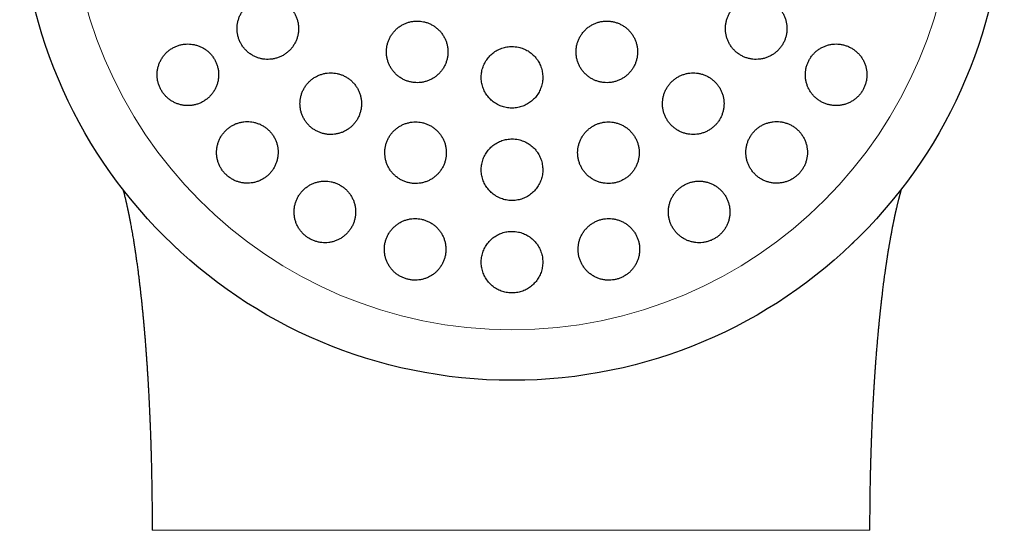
# Model space of a CAD drawing. Header units: millimetres. Extents: x 8 to 913, y 12 to 937.
# Tile 61 of 70: x 507 to 539, y 807 to 823. Entities that reach past the tile are written whole.
import ezdxf

# ---------------------------------------------------------------- set-up
doc = ezdxf.new("R2010")
doc.units = ezdxf.units.MM

msp = doc.modelspace()

# ---------------------------------------------------------------- linework, layer by layer
at = {"color": 7, "linetype": 'Continuous', "lineweight": 30}
msp.add_circle((522.604, 827.413), 16, dxfattribs=at)
at = {"color": 252, "linetype": 'Continuous', "lineweight": 0}
msp.add_arc((522.604, 827.413), 14.361, 90, 0, dxfattribs=at)
at = {"color": 7, "linetype": 'Continuous', "lineweight": 30}
for points, knots in [([(514.668, 823.831), (514.63, 823.83), (514.555, 823.827), (514.443, 823.808), (514.334, 823.776), (514.23, 823.733), (514.131, 823.677), (514.039, 823.612), (513.955, 823.535), (513.88, 823.45), (513.815, 823.357), (513.761, 823.258), (513.719, 823.152), (513.689, 823.043), (513.671, 822.931), (513.666, 822.818), (513.674, 822.706), (513.694, 822.595), (513.727, 822.487), (513.771, 822.384), (513.827, 822.287), (513.893, 822.196), (513.969, 822.113), (514.053, 822.04), (514.145, 821.977), (514.244, 821.923), (514.347, 821.882), (514.455, 821.852), (514.566, 821.834), (514.678, 821.829), (514.79, 821.837), (514.901, 821.857), (515.009, 821.889), (515.113, 821.933), (515.211, 821.989), (515.303, 822.056), (515.386, 822.132), (515.461, 822.218), (515.525, 822.311), (515.578, 822.412), (515.62, 822.517), (515.649, 822.627), (515.666, 822.738), (515.67, 822.851), (515.661, 822.964), (515.64, 823.075), (515.607, 823.182), (515.561, 823.285), (515.505, 823.382), (515.438, 823.472), (515.362, 823.554), (515.277, 823.627), (515.185, 823.69), (515.086, 823.742), (514.982, 823.783), (514.876, 823.811), (514.771, 823.828), (514.703, 823.83), (514.668, 823.831)], [0, 0, 0, 0, 0.018027, 0.036112, 0.054139, 0.072164, 0.090247, 0.108272, 0.126328, 0.144442, 0.162498, 0.180521, 0.198603, 0.216626, 0.234552, 0.252536, 0.270462, 0.28827, 0.306136, 0.323944, 0.341667, 0.359446, 0.377169, 0.394874, 0.412636, 0.430342, 0.448106, 0.465926, 0.483691, 0.501563, 0.519492, 0.537365, 0.555349, 0.57339, 0.591375, 0.609425, 0.627533, 0.645584, 0.663625, 0.681724, 0.699765, 0.717726, 0.735744, 0.753704, 0.771548, 0.78945, 0.807293, 0.825037, 0.842837, 0.860581, 0.878284, 0.896043, 0.913746, 0.931485, 0.949281, 0.96702, 0.98351, 1, 1, 1, 1]), ([(530.54, 823.831), (530.503, 823.83), (530.428, 823.828), (530.317, 823.808), (530.209, 823.777), (530.105, 823.734), (530.006, 823.679), (529.914, 823.614), (529.83, 823.538), (529.755, 823.454), (529.69, 823.363), (529.637, 823.264), (529.594, 823.161), (529.563, 823.053), (529.544, 822.943), (529.538, 822.831), (529.544, 822.72), (529.563, 822.609), (529.594, 822.502), (529.636, 822.398), (529.691, 822.3), (529.756, 822.208), (529.83, 822.124), (529.914, 822.049), (530.006, 821.983), (530.105, 821.928), (530.21, 821.885), (530.319, 821.854), (530.431, 821.835), (530.544, 821.829), (530.657, 821.836), (530.769, 821.856), (530.878, 821.888), (530.982, 821.932), (531.081, 821.987), (531.172, 822.053), (531.255, 822.129), (531.329, 822.214), (531.393, 822.306), (531.447, 822.405), (531.489, 822.509), (531.519, 822.616), (531.537, 822.727), (531.542, 822.838), (531.535, 822.95), (531.516, 823.06), (531.484, 823.168), (531.441, 823.271), (531.386, 823.369), (531.32, 823.46), (531.245, 823.544), (531.16, 823.618), (531.068, 823.683), (530.968, 823.737), (530.863, 823.78), (530.756, 823.81), (530.648, 823.828), (530.576, 823.83), (530.54, 823.831)], [0, 0, 0, 0, 0.01788, 0.035817, 0.053696, 0.071581, 0.089522, 0.107406, 0.125206, 0.143064, 0.160864, 0.178583, 0.196358, 0.214078, 0.231786, 0.24955, 0.267258, 0.28503, 0.302857, 0.320628, 0.338509, 0.356447, 0.374328, 0.392319, 0.410367, 0.428358, 0.44641, 0.46452, 0.482572, 0.50061, 0.518706, 0.536744, 0.554697, 0.572707, 0.59066, 0.608495, 0.626388, 0.644223, 0.661961, 0.679755, 0.697493, 0.715195, 0.732954, 0.750656, 0.768401, 0.786201, 0.803946, 0.82179, 0.839691, 0.857536, 0.875497, 0.893514, 0.911474, 0.929516, 0.947614, 0.965655, 0.982828, 1, 1, 1, 1]), ([(519.522, 823.075), (519.485, 823.074), (519.41, 823.071), (519.299, 823.052), (519.19, 823.021), (519.086, 822.977), (518.988, 822.923), (518.896, 822.858), (518.812, 822.782), (518.738, 822.698), (518.672, 822.606), (518.618, 822.507), (518.575, 822.403), (518.544, 822.294), (518.526, 822.183), (518.52, 822.07), (518.527, 821.957), (518.547, 821.846), (518.579, 821.738), (518.623, 821.634), (518.678, 821.535), (518.744, 821.444), (518.82, 821.36), (518.904, 821.286), (518.997, 821.222), (519.095, 821.168), (519.2, 821.126), (519.308, 821.096), (519.419, 821.078), (519.531, 821.073), (519.643, 821.08), (519.753, 821.1), (519.861, 821.132), (519.965, 821.176), (520.063, 821.231), (520.154, 821.297), (520.237, 821.373), (520.311, 821.458), (520.376, 821.55), (520.429, 821.65), (520.472, 821.754), (520.502, 821.863), (520.519, 821.975), (520.524, 822.088), (520.516, 822.2), (520.496, 822.311), (520.463, 822.42), (520.418, 822.523), (520.362, 822.621), (520.296, 822.712), (520.219, 822.795), (520.134, 822.868), (520.042, 822.932), (519.942, 822.985), (519.838, 823.026), (519.732, 823.055), (519.626, 823.072), (519.557, 823.074), (519.522, 823.075)], [0, 0, 0, 0, 0.017879, 0.035814, 0.053693, 0.07157, 0.089503, 0.10738, 0.125295, 0.143266, 0.161181, 0.179132, 0.197141, 0.215092, 0.233049, 0.251063, 0.269019, 0.286947, 0.304931, 0.322859, 0.340735, 0.35867, 0.376546, 0.394374, 0.412258, 0.430086, 0.447886, 0.465744, 0.483545, 0.501353, 0.519218, 0.537026, 0.554873, 0.572776, 0.590623, 0.608522, 0.626478, 0.644377, 0.66232, 0.68032, 0.698263, 0.716222, 0.734238, 0.752197, 0.770136, 0.788133, 0.806073, 0.823966, 0.841917, 0.85981, 0.877652, 0.89555, 0.913391, 0.931197, 0.94906, 0.966866, 0.983433, 1, 1, 1, 1]), ([(525.686, 823.075), (525.649, 823.074), (525.574, 823.071), (525.463, 823.052), (525.355, 823.021), (525.251, 822.978), (525.153, 822.924), (525.061, 822.859), (524.978, 822.784), (524.903, 822.7), (524.838, 822.609), (524.783, 822.51), (524.74, 822.407), (524.709, 822.299), (524.69, 822.188), (524.684, 822.076), (524.69, 821.963), (524.709, 821.852), (524.74, 821.744), (524.783, 821.64), (524.838, 821.541), (524.903, 821.449), (524.979, 821.365), (525.063, 821.29), (525.156, 821.225), (525.255, 821.171), (525.359, 821.128), (525.468, 821.097), (525.579, 821.079), (525.692, 821.073), (525.804, 821.08), (525.915, 821.1), (526.023, 821.132), (526.127, 821.175), (526.225, 821.23), (526.316, 821.296), (526.399, 821.372), (526.474, 821.456), (526.538, 821.548), (526.592, 821.646), (526.634, 821.75), (526.664, 821.859), (526.682, 821.969), (526.688, 822.082), (526.681, 822.194), (526.661, 822.305), (526.629, 822.413), (526.585, 822.517), (526.53, 822.615), (526.464, 822.707), (526.388, 822.79), (526.303, 822.865), (526.21, 822.929), (526.111, 822.983), (526.006, 823.025), (525.899, 823.054), (525.792, 823.072), (525.721, 823.074), (525.686, 823.075)], [0, 0, 0, 0, 0.017812, 0.035682, 0.053494, 0.071307, 0.089177, 0.106991, 0.12479, 0.142646, 0.160446, 0.17826, 0.19613, 0.213944, 0.231801, 0.249714, 0.26757, 0.285479, 0.303445, 0.321354, 0.339303, 0.357308, 0.375257, 0.393215, 0.41123, 0.429187, 0.44712, 0.465109, 0.483041, 0.500925, 0.518865, 0.536748, 0.554581, 0.57247, 0.590302, 0.608105, 0.625963, 0.643766, 0.661571, 0.679433, 0.697239, 0.71508, 0.732978, 0.750819, 0.768712, 0.786662, 0.804555, 0.822494, 0.84049, 0.858429, 0.876388, 0.894404, 0.912363, 0.930306, 0.948307, 0.96625, 0.983125, 1, 1, 1, 1]), ([(512.07, 822.331), (512.032, 822.33), (511.956, 822.327), (511.844, 822.307), (511.735, 822.276), (511.63, 822.232), (511.531, 822.176), (511.439, 822.11), (511.355, 822.033), (511.28, 821.947), (511.215, 821.853), (511.161, 821.753), (511.119, 821.647), (511.089, 821.537), (511.072, 821.424), (511.068, 821.311), (511.077, 821.198), (511.098, 821.088), (511.131, 820.98), (511.176, 820.877), (511.233, 820.781), (511.299, 820.691), (511.375, 820.609), (511.459, 820.537), (511.551, 820.474), (511.649, 820.422), (511.753, 820.381), (511.86, 820.352), (511.97, 820.334), (512.082, 820.329), (512.194, 820.337), (512.305, 820.357), (512.413, 820.39), (512.517, 820.434), (512.615, 820.49), (512.707, 820.558), (512.79, 820.635), (512.865, 820.721), (512.929, 820.815), (512.982, 820.917), (513.024, 821.023), (513.052, 821.133), (513.068, 821.245), (513.072, 821.359), (513.062, 821.471), (513.04, 821.582), (513.006, 821.689), (512.96, 821.791), (512.903, 821.888), (512.836, 821.977), (512.76, 822.058), (512.675, 822.13), (512.583, 822.192), (512.484, 822.244), (512.38, 822.284), (512.276, 822.312), (512.172, 822.328), (512.104, 822.33), (512.07, 822.331)], [0, 0, 0, 0, 0.018141, 0.036341, 0.054483, 0.072622, 0.090818, 0.108956, 0.12715, 0.145403, 0.163596, 0.181731, 0.199924, 0.218057, 0.236017, 0.254036, 0.271995, 0.289746, 0.307554, 0.325305, 0.342906, 0.360563, 0.378164, 0.395737, 0.413366, 0.43094, 0.448619, 0.466353, 0.484032, 0.501902, 0.519828, 0.537699, 0.555766, 0.573891, 0.591959, 0.610143, 0.628385, 0.646569, 0.664736, 0.682961, 0.701127, 0.719148, 0.737228, 0.755248, 0.773061, 0.790932, 0.808745, 0.826382, 0.844076, 0.861713, 0.879282, 0.896906, 0.914475, 0.932109, 0.949799, 0.967434, 0.983717, 1, 1, 1, 1]), ([(522.604, 822.249), (522.577, 822.249), (522.521, 822.247), (522.438, 822.237), (522.355, 822.219), (522.274, 822.195), (522.196, 822.164), (522.121, 822.126), (522.049, 822.083), (521.981, 822.033), (521.917, 821.978), (521.859, 821.918), (521.805, 821.852), (521.757, 821.783), (521.715, 821.71), (521.68, 821.634), (521.65, 821.554), (521.628, 821.473), (521.613, 821.39), (521.605, 821.306), (521.603, 821.221), (521.609, 821.137), (521.622, 821.053), (521.642, 820.972), (521.669, 820.891), (521.703, 820.813), (521.743, 820.738), (521.789, 820.668), (521.842, 820.601), (521.899, 820.539), (521.962, 820.482), (522.028, 820.43), (522.1, 820.384), (522.175, 820.345), (522.253, 820.312), (522.332, 820.286), (522.415, 820.266), (522.498, 820.254), (522.582, 820.248), (522.666, 820.25), (522.75, 820.259), (522.833, 820.275), (522.914, 820.297), (522.993, 820.327), (523.069, 820.363), (523.142, 820.405), (523.211, 820.453), (523.275, 820.507), (523.336, 820.566), (523.39, 820.63), (523.44, 820.698), (523.483, 820.77), (523.52, 820.846), (523.551, 820.925), (523.575, 821.005), (523.592, 821.088), (523.602, 821.172), (523.605, 821.257), (523.601, 821.341), (523.59, 821.424), (523.572, 821.507), (523.546, 821.588), (523.514, 821.667), (523.476, 821.742), (523.431, 821.814), (523.38, 821.882), (523.324, 821.945), (523.263, 822.003), (523.196, 822.057), (523.126, 822.104), (523.052, 822.145), (522.976, 822.179), (522.896, 822.207), (522.807, 822.23), (522.709, 822.246), (522.639, 822.248), (522.604, 822.249)], [0, 0, 0, 0, 0.013136, 0.026364, 0.039879, 0.053494, 0.06663, 0.080001, 0.093371, 0.106985, 0.120139, 0.133527, 0.146916, 0.160547, 0.173738, 0.187165, 0.200592, 0.214262, 0.227488, 0.240951, 0.254414, 0.268121, 0.281365, 0.2947, 0.308326, 0.322053, 0.335288, 0.348761, 0.362234, 0.375953, 0.389158, 0.4026, 0.416042, 0.429731, 0.442897, 0.456299, 0.469702, 0.483349, 0.496485, 0.509856, 0.523227, 0.536842, 0.54997, 0.563332, 0.576694, 0.590298, 0.603443, 0.616822, 0.630201, 0.643822, 0.657001, 0.670416, 0.68383, 0.697487, 0.710704, 0.724157, 0.73761, 0.751307, 0.764548, 0.777881, 0.791504, 0.805227, 0.818468, 0.831946, 0.845424, 0.859148, 0.872364, 0.885817, 0.899271, 0.912971, 0.926148, 0.939563, 0.952978, 0.966638, 0.983226, 1, 1, 1, 1]), ([(533.138, 822.331), (533.101, 822.33), (533.026, 822.328), (532.915, 822.308), (532.807, 822.277), (532.703, 822.234), (532.604, 822.179), (532.512, 822.114), (532.428, 822.038), (532.353, 821.954), (532.289, 821.863), (532.235, 821.765), (532.192, 821.662), (532.161, 821.555), (532.143, 821.445), (532.136, 821.334), (532.142, 821.223), (532.16, 821.113), (532.191, 821.006), (532.232, 820.902), (532.286, 820.804), (532.35, 820.712), (532.425, 820.628), (532.508, 820.552), (532.6, 820.486), (532.699, 820.43), (532.804, 820.387), (532.913, 820.355), (533.026, 820.335), (533.14, 820.329), (533.254, 820.336), (533.366, 820.355), (533.475, 820.388), (533.58, 820.432), (533.679, 820.487), (533.77, 820.554), (533.853, 820.63), (533.928, 820.714), (533.992, 820.806), (534.045, 820.904), (534.087, 821.008), (534.117, 821.115), (534.134, 821.225), (534.14, 821.336), (534.134, 821.447), (534.115, 821.556), (534.084, 821.663), (534.041, 821.767), (533.987, 821.864), (533.922, 821.956), (533.847, 822.04), (533.762, 822.115), (533.67, 822.181), (533.571, 822.235), (533.465, 822.278), (533.357, 822.309), (533.248, 822.328), (533.175, 822.33), (533.138, 822.331)], [0, 0, 0, 0, 0.0178819, 0.0358199, 0.0537008, 0.0715902, 0.0895371, 0.1074255, 0.1251655, 0.1429628, 0.1607024, 0.1782993, 0.1959526, 0.2135498, 0.2311271, 0.2487602, 0.2663384, 0.2840258, 0.301769, 0.3194574, 0.3373378, 0.3552743, 0.3731554, 0.3912303, 0.4093623, 0.4274374, 0.4456239, 0.4638684, 0.4820544, 0.5002173, 0.5184387, 0.5366006, 0.5546128, 0.5726834, 0.5906946, 0.6084973, 0.6263577, 0.6441598, 0.6617891, 0.679475, 0.6971043, 0.7146714, 0.7322944, 0.7498621, 0.7675025, 0.7851985, 0.8028399, 0.8206565, 0.838529, 0.8563465, 0.8743676, 0.8924455, 0.910467, 0.9286328, 0.9468563, 0.9650218, 0.982511, 1, 1, 1, 1]), ([(516.714, 821.393), (516.676, 821.392), (516.601, 821.39), (516.49, 821.37), (516.381, 821.339), (516.277, 821.295), (516.179, 821.24), (516.087, 821.175), (516.003, 821.099), (515.928, 821.015), (515.863, 820.922), (515.808, 820.823), (515.766, 820.718), (515.735, 820.609), (515.717, 820.497), (515.712, 820.383), (515.719, 820.27), (515.74, 820.159), (515.772, 820.05), (515.817, 819.947), (515.873, 819.849), (515.939, 819.758), (516.015, 819.675), (516.1, 819.602), (516.192, 819.538), (516.291, 819.485), (516.394, 819.444), (516.502, 819.414), (516.613, 819.396), (516.724, 819.391), (516.836, 819.399), (516.946, 819.419), (517.054, 819.451), (517.157, 819.495), (517.255, 819.55), (517.346, 819.616), (517.43, 819.692), (517.504, 819.777), (517.569, 819.87), (517.622, 819.97), (517.664, 820.076), (517.694, 820.185), (517.711, 820.297), (517.716, 820.411), (517.707, 820.524), (517.686, 820.635), (517.653, 820.743), (517.607, 820.846), (517.551, 820.944), (517.484, 821.034), (517.407, 821.116), (517.322, 821.189), (517.229, 821.253), (517.13, 821.305), (517.026, 821.345), (516.921, 821.373), (516.816, 821.39), (516.748, 821.392), (516.714, 821.393)], [0, 0, 0, 0, 0.0179365, 0.0359306, 0.0538677, 0.0718004, 0.0897899, 0.107723, 0.125731, 0.1437962, 0.1618042, 0.1798603, 0.1979739, 0.2160296, 0.2340556, 0.2521395, 0.2701649, 0.2880956, 0.306084, 0.3240141, 0.3418269, 0.3596969, 0.3775094, 0.3952341, 0.4130156, 0.4307404, 0.4484451, 0.4662061, 0.4839112, 0.5016718, 0.5194886, 0.5372497, 0.5551176, 0.573042, 0.5909104, 0.6088909, 0.6269285, 0.6449092, 0.6629585, 0.6810653, 0.6991144, 0.7171577, 0.7352589, 0.7533016, 0.7712662, 0.7892886, 0.8072526, 0.825101, 0.8430068, 0.8608548, 0.8786013, 0.8964047, 0.9141511, 0.9318543, 0.9496139, 0.9673174, 0.9836586, 1, 1, 1, 1]), ([(528.494, 821.393), (528.457, 821.392), (528.383, 821.39), (528.272, 821.37), (528.164, 821.339), (528.06, 821.296), (527.962, 821.242), (527.87, 821.177), (527.787, 821.103), (527.712, 821.019), (527.647, 820.928), (527.593, 820.83), (527.55, 820.727), (527.518, 820.62), (527.499, 820.51), (527.492, 820.398), (527.498, 820.286), (527.516, 820.175), (527.547, 820.067), (527.589, 819.963), (527.644, 819.864), (527.709, 819.772), (527.784, 819.687), (527.868, 819.611), (527.96, 819.546), (528.059, 819.49), (528.164, 819.447), (528.273, 819.416), (528.385, 819.397), (528.498, 819.391), (528.611, 819.398), (528.723, 819.417), (528.831, 819.449), (528.935, 819.493), (529.033, 819.548), (529.124, 819.614), (529.207, 819.689), (529.281, 819.773), (529.346, 819.864), (529.399, 819.963), (529.442, 820.066), (529.472, 820.174), (529.49, 820.284), (529.497, 820.396), (529.49, 820.508), (529.471, 820.618), (529.44, 820.726), (529.396, 820.83), (529.341, 820.929), (529.276, 821.021), (529.2, 821.105), (529.115, 821.18), (529.023, 821.245), (528.923, 821.299), (528.818, 821.342), (528.71, 821.372), (528.602, 821.39), (528.53, 821.392), (528.494, 821.393)], [0, 0, 0, 0, 0.01777, 0.035597, 0.053366, 0.071139, 0.088969, 0.106742, 0.12446, 0.142234, 0.159952, 0.177661, 0.195426, 0.213135, 0.230909, 0.248739, 0.266513, 0.284397, 0.302338, 0.320223, 0.338216, 0.356266, 0.37426, 0.392313, 0.410423, 0.428476, 0.446513, 0.464607, 0.482643, 0.500593, 0.518601, 0.53655, 0.554383, 0.572272, 0.590104, 0.607839, 0.625632, 0.643368, 0.66107, 0.678829, 0.696532, 0.714278, 0.732081, 0.749828, 0.767676, 0.78558, 0.803428, 0.821391, 0.839411, 0.857375, 0.875417, 0.893517, 0.911559, 0.929609, 0.947717, 0.965766, 0.982883, 1, 1, 1, 1]), ([(514.003, 819.812), (513.965, 819.811), (513.89, 819.808), (513.778, 819.788), (513.669, 819.757), (513.565, 819.713), (513.466, 819.658), (513.374, 819.592), (513.29, 819.516), (513.215, 819.431), (513.15, 819.338), (513.096, 819.238), (513.053, 819.132), (513.023, 819.022), (513.006, 818.909), (513.001, 818.795), (513.009, 818.682), (513.031, 818.57), (513.064, 818.462), (513.109, 818.359), (513.166, 818.261), (513.233, 818.171), (513.309, 818.089), (513.394, 818.016), (513.486, 817.954), (513.584, 817.902), (513.688, 817.861), (513.795, 817.832), (513.905, 817.815), (514.016, 817.81), (514.127, 817.818), (514.237, 817.838), (514.345, 817.87), (514.448, 817.914), (514.546, 817.97), (514.637, 818.036), (514.721, 818.113), (514.796, 818.199), (514.86, 818.293), (514.913, 818.393), (514.955, 818.499), (514.984, 818.61), (515.001, 818.723), (515.005, 818.836), (514.996, 818.95), (514.974, 819.061), (514.939, 819.169), (514.893, 819.272), (514.836, 819.369), (514.769, 819.459), (514.692, 819.54), (514.606, 819.612), (514.514, 819.674), (514.415, 819.725), (514.311, 819.765), (514.207, 819.793), (514.104, 819.809), (514.037, 819.811), (514.003, 819.812)], [0, 0, 0, 0, 0.018029, 0.036116, 0.054146, 0.072168, 0.090248, 0.108271, 0.126414, 0.144615, 0.162757, 0.180951, 0.199202, 0.217395, 0.235498, 0.25366, 0.271763, 0.289677, 0.307648, 0.325561, 0.343271, 0.361038, 0.378747, 0.39633, 0.413969, 0.431552, 0.449138, 0.46678, 0.484367, 0.502082, 0.519854, 0.53757, 0.555487, 0.57346, 0.591377, 0.609479, 0.627639, 0.645742, 0.663935, 0.682186, 0.700378, 0.718523, 0.736725, 0.754868, 0.772846, 0.790882, 0.808858, 0.826626, 0.844452, 0.86222, 0.879831, 0.897499, 0.91511, 0.932681, 0.950309, 0.967881, 0.983941, 1, 1, 1, 1]), ([(519.47, 819.802), (519.432, 819.801), (519.358, 819.798), (519.247, 819.779), (519.139, 819.748), (519.035, 819.705), (518.937, 819.65), (518.845, 819.586), (518.761, 819.511), (518.687, 819.427), (518.621, 819.335), (518.567, 819.236), (518.524, 819.132), (518.492, 819.023), (518.474, 818.911), (518.468, 818.798), (518.475, 818.685), (518.494, 818.573), (518.527, 818.464), (518.571, 818.36), (518.626, 818.261), (518.693, 818.17), (518.769, 818.086), (518.854, 818.012), (518.946, 817.948), (519.045, 817.894), (519.149, 817.853), (519.257, 817.823), (519.368, 817.805), (519.48, 817.8), (519.591, 817.807), (519.701, 817.827), (519.809, 817.859), (519.912, 817.903), (520.009, 817.957), (520.1, 818.023), (520.183, 818.099), (520.258, 818.183), (520.322, 818.275), (520.376, 818.374), (520.419, 818.479), (520.449, 818.588), (520.467, 818.7), (520.472, 818.813), (520.464, 818.927), (520.444, 819.038), (520.411, 819.147), (520.366, 819.251), (520.309, 819.349), (520.243, 819.44), (520.166, 819.523), (520.08, 819.597), (519.987, 819.66), (519.888, 819.713), (519.784, 819.754), (519.678, 819.782), (519.573, 819.799), (519.504, 819.801), (519.47, 819.802)], [0, 0, 0, 0, 0.01782, 0.035697, 0.053517, 0.071333, 0.089205, 0.107022, 0.124921, 0.142876, 0.160776, 0.17878, 0.196842, 0.214846, 0.232901, 0.251015, 0.26907, 0.287099, 0.305186, 0.323214, 0.34115, 0.359143, 0.377079, 0.394896, 0.412771, 0.430589, 0.448316, 0.4661, 0.483828, 0.501532, 0.519292, 0.536996, 0.554753, 0.572566, 0.590323, 0.608186, 0.626105, 0.643968, 0.661944, 0.679977, 0.697953, 0.716001, 0.734106, 0.752154, 0.770199, 0.788302, 0.806347, 0.824316, 0.842343, 0.860312, 0.878166, 0.896077, 0.91393, 0.93168, 0.949487, 0.967237, 0.983618, 1, 1, 1, 1]), ([(525.738, 819.802), (525.701, 819.801), (525.627, 819.798), (525.516, 819.779), (525.409, 819.748), (525.305, 819.706), (525.207, 819.652), (525.116, 819.587), (525.032, 819.513), (524.957, 819.43), (524.892, 819.339), (524.838, 819.241), (524.794, 819.138), (524.763, 819.03), (524.743, 818.92), (524.736, 818.808), (524.742, 818.695), (524.76, 818.584), (524.791, 818.475), (524.834, 818.37), (524.888, 818.271), (524.954, 818.179), (525.029, 818.094), (525.114, 818.018), (525.207, 817.953), (525.306, 817.898), (525.411, 817.855), (525.519, 817.824), (525.631, 817.806), (525.744, 817.8), (525.856, 817.807), (525.967, 817.826), (526.075, 817.858), (526.178, 817.902), (526.276, 817.956), (526.367, 818.021), (526.45, 818.096), (526.524, 818.18), (526.588, 818.271), (526.642, 818.369), (526.685, 818.473), (526.716, 818.581), (526.734, 818.691), (526.74, 818.804), (526.734, 818.916), (526.715, 819.027), (526.683, 819.136), (526.639, 819.24), (526.584, 819.339), (526.518, 819.431), (526.442, 819.515), (526.357, 819.59), (526.264, 819.655), (526.164, 819.709), (526.059, 819.751), (525.952, 819.781), (525.845, 819.799), (525.774, 819.801), (525.738, 819.802)], [0, 0, 0, 0, 0.017712, 0.035479, 0.053191, 0.070903, 0.088671, 0.106383, 0.124093, 0.141859, 0.15957, 0.177347, 0.19518, 0.212958, 0.230846, 0.248791, 0.26668, 0.284676, 0.30273, 0.320727, 0.33878, 0.356892, 0.374946, 0.39298, 0.411073, 0.429106, 0.447052, 0.465056, 0.483002, 0.50083, 0.518715, 0.536543, 0.554276, 0.572066, 0.589799, 0.607502, 0.625261, 0.642964, 0.660714, 0.678519, 0.696269, 0.714121, 0.732029, 0.749881, 0.767848, 0.785872, 0.803839, 0.821883, 0.839985, 0.858029, 0.876077, 0.894184, 0.912232, 0.930211, 0.948247, 0.966225, 0.983112, 1, 1, 1, 1]), ([(531.205, 819.812), (531.168, 819.811), (531.094, 819.808), (530.983, 819.789), (530.876, 819.758), (530.772, 819.716), (530.674, 819.661), (530.582, 819.597), (530.498, 819.522), (530.424, 819.439), (530.359, 819.349), (530.305, 819.251), (530.262, 819.149), (530.23, 819.042), (530.21, 818.933), (530.203, 818.822), (530.208, 818.71), (530.226, 818.6), (530.256, 818.492), (530.297, 818.388), (530.351, 818.289), (530.415, 818.196), (530.49, 818.11), (530.574, 818.034), (530.666, 817.967), (530.765, 817.912), (530.87, 817.868), (530.98, 817.836), (531.092, 817.816), (531.206, 817.81), (531.32, 817.817), (531.432, 817.836), (531.54, 817.868), (531.645, 817.912), (531.743, 817.966), (531.834, 818.032), (531.917, 818.107), (531.991, 818.191), (532.055, 818.282), (532.109, 818.379), (532.151, 818.482), (532.182, 818.589), (532.201, 818.699), (532.207, 818.81), (532.201, 818.921), (532.183, 819.031), (532.152, 819.139), (532.11, 819.243), (532.056, 819.342), (531.991, 819.434), (531.915, 819.519), (531.831, 819.595), (531.738, 819.661), (531.638, 819.716), (531.533, 819.759), (531.424, 819.79), (531.315, 819.809), (531.242, 819.811), (531.205, 819.812)], [0, 0, 0, 0, 0.01773, 0.035516, 0.053246, 0.070982, 0.088776, 0.106511, 0.124132, 0.141809, 0.15943, 0.177, 0.194625, 0.212195, 0.229847, 0.247554, 0.265207, 0.283039, 0.300926, 0.318759, 0.336792, 0.354883, 0.372917, 0.391089, 0.409318, 0.427489, 0.44567, 0.46391, 0.48209, 0.500146, 0.518261, 0.536316, 0.554168, 0.572078, 0.58993, 0.607592, 0.625311, 0.642973, 0.660542, 0.678168, 0.695738, 0.71335, 0.731017, 0.74863, 0.766399, 0.784225, 0.801995, 0.81997, 0.838002, 0.855978, 0.874119, 0.892318, 0.910459, 0.928653, 0.946905, 0.965097, 0.982549, 1, 1, 1, 1]), ([(522.604, 819.249), (522.577, 819.249), (522.521, 819.247), (522.439, 819.237), (522.356, 819.219), (522.275, 819.195), (522.197, 819.164), (522.123, 819.127), (522.05, 819.084), (521.982, 819.034), (521.919, 818.979), (521.861, 818.92), (521.807, 818.855), (521.759, 818.786), (521.717, 818.713), (521.681, 818.637), (521.652, 818.558), (521.629, 818.476), (521.613, 818.393), (521.605, 818.309), (521.603, 818.224), (521.609, 818.14), (521.622, 818.056), (521.642, 817.974), (521.669, 817.893), (521.702, 817.814), (521.743, 817.739), (521.789, 817.669), (521.841, 817.601), (521.899, 817.539), (521.962, 817.482), (522.028, 817.43), (522.1, 817.384), (522.175, 817.345), (522.253, 817.312), (522.333, 817.286), (522.415, 817.266), (522.499, 817.254), (522.583, 817.248), (522.666, 817.25), (522.75, 817.259), (522.833, 817.275), (522.914, 817.297), (522.992, 817.326), (523.068, 817.362), (523.14, 817.404), (523.209, 817.452), (523.274, 817.505), (523.334, 817.564), (523.389, 817.627), (523.438, 817.696), (523.481, 817.767), (523.519, 817.843), (523.55, 817.921), (523.574, 818.002), (523.592, 818.084), (523.602, 818.169), (523.605, 818.254), (523.601, 818.338), (523.59, 818.422), (523.572, 818.505), (523.547, 818.587), (523.515, 818.665), (523.476, 818.741), (523.431, 818.813), (523.381, 818.882), (523.324, 818.945), (523.263, 819.003), (523.196, 819.057), (523.126, 819.104), (523.052, 819.145), (522.975, 819.179), (522.895, 819.207), (522.806, 819.23), (522.709, 819.246), (522.639, 819.248), (522.604, 819.249)], [0, 0, 0, 0, 0.013076, 0.026243, 0.039698, 0.053251, 0.066327, 0.079636, 0.092945, 0.106495, 0.119611, 0.132959, 0.146308, 0.159895, 0.173094, 0.186527, 0.199959, 0.213633, 0.22691, 0.240422, 0.253935, 0.267692, 0.281007, 0.294414, 0.308113, 0.321914, 0.33521, 0.348746, 0.362282, 0.376068, 0.389296, 0.402764, 0.416232, 0.429949, 0.443091, 0.456471, 0.46985, 0.483476, 0.496551, 0.509861, 0.523171, 0.536724, 0.549782, 0.563071, 0.576361, 0.589891, 0.602986, 0.616313, 0.62964, 0.643206, 0.656379, 0.669784, 0.683189, 0.696835, 0.71009, 0.723581, 0.737072, 0.750806, 0.764115, 0.777516, 0.791209, 0.805002, 0.81831, 0.831857, 0.845405, 0.859201, 0.872454, 0.885947, 0.89944, 0.913181, 0.92635, 0.939757, 0.953163, 0.966817, 0.983316, 1, 1, 1, 1]), ([(509.96, 817.61), (509.96, 817.609), (509.961, 817.605), (509.963, 817.597), (509.967, 817.585), (509.97, 817.571), (509.974, 817.556), (509.978, 817.541), (509.982, 817.527), (509.987, 817.507), (509.995, 817.475), (510.005, 817.434), (510.016, 817.39), (510.027, 817.346), (510.038, 817.3), (510.05, 817.251), (510.059, 817.21), (510.067, 817.176), (510.074, 817.147), (510.081, 817.116), (510.087, 817.085), (510.093, 817.058), (510.1, 817.028), (510.106, 816.999), (510.112, 816.973), (510.116, 816.955), (510.119, 816.938), (510.123, 816.921), (510.128, 816.898), (510.133, 816.872), (510.139, 816.843), (510.144, 816.819), (510.148, 816.799), (510.152, 816.779), (510.157, 816.758), (510.161, 816.734), (510.166, 816.711), (510.17, 816.689), (510.174, 816.671), (510.177, 816.654), (510.181, 816.635), (510.185, 816.614), (510.189, 816.595), (510.192, 816.576), (510.196, 816.555), (510.2, 816.535), (510.204, 816.516), (510.212, 816.474), (510.224, 816.407), (510.241, 816.314), (510.258, 816.219), (510.274, 816.123), (510.29, 816.028), (510.302, 815.954), (510.311, 815.902), (510.315, 815.877), (510.319, 815.853), (510.323, 815.828), (510.327, 815.801), (510.332, 815.772), (510.336, 815.74), (510.342, 815.705), (510.348, 815.669), (510.353, 815.636), (510.357, 815.605), (510.362, 815.574), (510.368, 815.536), (510.373, 815.499), (510.378, 815.467), (510.381, 815.444), (510.384, 815.424), (510.387, 815.403), (510.392, 815.367), (510.4, 815.309), (510.411, 815.233), (510.423, 815.149), (510.434, 815.068), (510.444, 814.989), (510.455, 814.908), (510.465, 814.827), (510.475, 814.749), (510.483, 814.68), (510.491, 814.615), (510.499, 814.547), (510.506, 814.488), (510.512, 814.44), (510.517, 814.4), (510.521, 814.359), (510.526, 814.314), (510.532, 814.262), (510.539, 814.204), (510.546, 814.141), (510.552, 814.082), (510.558, 814.03), (510.565, 813.965), (510.572, 813.9), (510.578, 813.838), (510.584, 813.78), (510.59, 813.723), (510.595, 813.664), (510.602, 813.601), (510.608, 813.535), (510.614, 813.469), (510.62, 813.406), (510.625, 813.354), (510.629, 813.314), (510.632, 813.283), (510.634, 813.253), (510.637, 813.22), (510.64, 813.187), (510.643, 813.153), (510.646, 813.118), (510.65, 813.078), (510.654, 813.035), (510.657, 812.993), (510.661, 812.951), (510.664, 812.912), (510.667, 812.873), (510.671, 812.833), (510.675, 812.787), (510.679, 812.738), (510.683, 812.687), (510.689, 812.608), (510.697, 812.505), (510.706, 812.38), (510.715, 812.261), (510.724, 812.141), (510.733, 812.014), (510.742, 811.882), (510.75, 811.751), (510.758, 811.627), (510.765, 811.507), (510.773, 811.387), (510.779, 811.282), (510.784, 811.19), (510.788, 811.115), (510.792, 811.039), (510.796, 810.967), (510.8, 810.898), (510.803, 810.835), (510.806, 810.783), (510.808, 810.743), (510.809, 810.713), (510.811, 810.686), (510.812, 810.657), (510.814, 810.624), (510.816, 810.576), (510.819, 810.507), (510.823, 810.416), (510.828, 810.312), (510.833, 810.195), (510.839, 810.064), (510.844, 809.919), (510.85, 809.776), (510.855, 809.636), (510.86, 809.501), (510.864, 809.385), (510.867, 809.29), (510.869, 809.218), (510.871, 809.151), (510.872, 809.093), (510.874, 809.053), (510.874, 809.03), (510.875, 809.017), (510.875, 809.007), (510.875, 808.994), (510.876, 808.978), (510.876, 808.952), (510.877, 808.915), (510.879, 808.865), (510.881, 808.797), (510.883, 808.709), (510.885, 808.599), (510.888, 808.472), (510.891, 808.328), (510.894, 808.166), (510.897, 807.997), (510.9, 807.822), (510.902, 807.641), (510.905, 807.448), (510.906, 807.241), (510.908, 807.021), (510.909, 806.787), (510.909, 806.627), (510.909, 806.545)], [0, 0, 0, 0, 0.000544, 0.002987, 0.005566, 0.008761, 0.012562, 0.01597, 0.018897, 0.02149, 0.029354, 0.039289, 0.046179, 0.056258, 0.064082, 0.072696, 0.081913, 0.085832, 0.090371, 0.096412, 0.10146, 0.105229, 0.109555, 0.115738, 0.119032, 0.121691, 0.124137, 0.126525, 0.129499, 0.134181, 0.138469, 0.142168, 0.144591, 0.147201, 0.150362, 0.153779, 0.157164, 0.160224, 0.162586, 0.164674, 0.167444, 0.170406, 0.172674, 0.175052, 0.178101, 0.180851, 0.183002, 0.185607, 0.197179, 0.208594, 0.220628, 0.231685, 0.242646, 0.253796, 0.256937, 0.259946, 0.262249, 0.264938, 0.268218, 0.271172, 0.274491, 0.278591, 0.282675, 0.286172, 0.289172, 0.292364, 0.296128, 0.300995, 0.304008, 0.306169, 0.308004, 0.310184, 0.312628, 0.319135, 0.327814, 0.335534, 0.344188, 0.351819, 0.358497, 0.367746, 0.374849, 0.380672, 0.38696, 0.393085, 0.399576, 0.403074, 0.406275, 0.410391, 0.414336, 0.418305, 0.424329, 0.42993, 0.434491, 0.439144, 0.44526, 0.451091, 0.456264, 0.461322, 0.465994, 0.471006, 0.476474, 0.482038, 0.487614, 0.49311, 0.497779, 0.500746, 0.503113, 0.505469, 0.508125, 0.511198, 0.513676, 0.516547, 0.519812, 0.523473, 0.527118, 0.530169, 0.533676, 0.536441, 0.539691, 0.543456, 0.547495, 0.551554, 0.555634, 0.566317, 0.576144, 0.585199, 0.594421, 0.604318, 0.614751, 0.624831, 0.634573, 0.64329, 0.652131, 0.661737, 0.667148, 0.672867, 0.678594, 0.684022, 0.689148, 0.693961, 0.698008, 0.700817, 0.702797, 0.704703, 0.706842, 0.709214, 0.711819, 0.717566, 0.724206, 0.731743, 0.740185, 0.749631, 0.760138, 0.771718, 0.780877, 0.790622, 0.800958, 0.806037, 0.81125, 0.816482, 0.820704, 0.823668, 0.825174, 0.825831, 0.826421, 0.827298, 0.828461, 0.82991, 0.832766, 0.836332, 0.840608, 0.847184, 0.854953, 0.863922, 0.874095, 0.885482, 0.89809, 0.909876, 0.922574, 0.936189, 0.950731, 0.966208, 0.982627, 1, 1, 1, 1]), ([(516.522, 817.879), (516.485, 817.878), (516.409, 817.875), (516.298, 817.856), (516.19, 817.825), (516.086, 817.781), (515.988, 817.727), (515.896, 817.662), (515.813, 817.587), (515.738, 817.502), (515.672, 817.41), (515.618, 817.31), (515.575, 817.205), (515.544, 817.095), (515.526, 816.983), (515.52, 816.869), (515.528, 816.755), (515.548, 816.643), (515.581, 816.534), (515.626, 816.43), (515.683, 816.331), (515.75, 816.24), (515.826, 816.158), (515.912, 816.084), (516.004, 816.021), (516.103, 815.969), (516.207, 815.928), (516.314, 815.899), (516.424, 815.882), (516.535, 815.877), (516.646, 815.885), (516.756, 815.904), (516.862, 815.937), (516.965, 815.98), (517.063, 816.035), (517.154, 816.101), (517.237, 816.177), (517.311, 816.261), (517.376, 816.354), (517.43, 816.454), (517.472, 816.56), (517.502, 816.67), (517.52, 816.783), (517.524, 816.897), (517.516, 817.01), (517.494, 817.122), (517.461, 817.231), (517.415, 817.335), (517.357, 817.433), (517.29, 817.523), (517.213, 817.605), (517.127, 817.678), (517.034, 817.741), (516.935, 817.792), (516.831, 817.832), (516.726, 817.86), (516.623, 817.876), (516.556, 817.878), (516.522, 817.879)], [0, 0, 0, 0, 0.017877, 0.035812, 0.053691, 0.071561, 0.089487, 0.107358, 0.125378, 0.143454, 0.161475, 0.17964, 0.197863, 0.216028, 0.234213, 0.252457, 0.270641, 0.28871, 0.306838, 0.324906, 0.342774, 0.3607, 0.378567, 0.39624, 0.413971, 0.431644, 0.449216, 0.466844, 0.484416, 0.50202, 0.51968, 0.537286, 0.555041, 0.572852, 0.590608, 0.608569, 0.626586, 0.644547, 0.662679, 0.680869, 0.699001, 0.717196, 0.735448, 0.753642, 0.771759, 0.789934, 0.808049, 0.825982, 0.843973, 0.861906, 0.879633, 0.897418, 0.915145, 0.932736, 0.950384, 0.967976, 0.983988, 1, 1, 1, 1]), ([(528.686, 817.879), (528.649, 817.878), (528.575, 817.875), (528.465, 817.856), (528.358, 817.826), (528.254, 817.783), (528.156, 817.73), (528.065, 817.666), (527.982, 817.592), (527.907, 817.509), (527.842, 817.419), (527.787, 817.322), (527.744, 817.22), (527.712, 817.113), (527.692, 817.003), (527.684, 816.892), (527.689, 816.78), (527.706, 816.669), (527.736, 816.56), (527.778, 816.455), (527.832, 816.355), (527.896, 816.262), (527.971, 816.176), (528.056, 816.1), (528.149, 816.033), (528.248, 815.977), (528.353, 815.934), (528.463, 815.902), (528.575, 815.883), (528.688, 815.877), (528.801, 815.884), (528.912, 815.903), (529.02, 815.935), (529.124, 815.978), (529.222, 816.032), (529.313, 816.097), (529.395, 816.171), (529.47, 816.254), (529.534, 816.345), (529.588, 816.442), (529.631, 816.545), (529.662, 816.652), (529.681, 816.762), (529.688, 816.873), (529.682, 816.985), (529.664, 817.096), (529.634, 817.205), (529.591, 817.31), (529.536, 817.409), (529.471, 817.502), (529.395, 817.587), (529.31, 817.663), (529.217, 817.729), (529.117, 817.784), (529.011, 817.827), (528.903, 817.857), (528.794, 817.876), (528.722, 817.878), (528.686, 817.879)], [0, 0, 0, 0, 0.01762, 0.035295, 0.052914, 0.070537, 0.088216, 0.105839, 0.123408, 0.141033, 0.158603, 0.176225, 0.193903, 0.211527, 0.229312, 0.247154, 0.26494, 0.282931, 0.300978, 0.318969, 0.337119, 0.355326, 0.373476, 0.391668, 0.409918, 0.428108, 0.446203, 0.464356, 0.482449, 0.50035, 0.518309, 0.536209, 0.553908, 0.571664, 0.589363, 0.606942, 0.624577, 0.642157, 0.659747, 0.677394, 0.694985, 0.712712, 0.730494, 0.748221, 0.76615, 0.784135, 0.802065, 0.820176, 0.838345, 0.856457, 0.874651, 0.892903, 0.911096, 0.929233, 0.947428, 0.965564, 0.982782, 1, 1, 1, 1]), ([(534.238, 806.545), (534.238, 806.636), (534.238, 806.812), (534.239, 807.068), (534.241, 807.307), (534.244, 807.529), (534.246, 807.733), (534.249, 807.921), (534.252, 808.092), (534.255, 808.247), (534.259, 808.386), (534.261, 808.508), (534.264, 808.614), (534.266, 808.704), (534.268, 808.778), (534.27, 808.836), (534.271, 808.879), (534.272, 808.911), (534.273, 808.938), (534.274, 808.976), (534.276, 809.032), (534.278, 809.11), (534.281, 809.203), (534.285, 809.31), (534.289, 809.43), (534.294, 809.566), (534.3, 809.716), (534.307, 809.88), (534.314, 810.058), (534.322, 810.215), (534.328, 810.348), (534.333, 810.451), (534.338, 810.549), (534.343, 810.637), (534.347, 810.715), (534.351, 810.797), (534.356, 810.887), (534.362, 810.988), (534.368, 811.079), (534.372, 811.161), (534.377, 811.232), (534.381, 811.304), (534.386, 811.374), (534.39, 811.436), (534.393, 811.491), (534.397, 811.543), (534.401, 811.599), (534.405, 811.659), (534.409, 811.722), (534.413, 811.783), (534.418, 811.846), (534.422, 811.908), (534.427, 811.967), (534.43, 812.018), (534.434, 812.064), (534.438, 812.116), (534.443, 812.18), (534.449, 812.256), (534.455, 812.334), (534.461, 812.41), (534.467, 812.484), (534.474, 812.568), (534.482, 812.659), (534.491, 812.761), (534.499, 812.847), (534.505, 812.921), (534.511, 812.982), (534.517, 813.045), (534.523, 813.108), (534.529, 813.171), (534.534, 813.23), (534.54, 813.281), (534.544, 813.328), (534.549, 813.378), (534.555, 813.437), (534.562, 813.5), (534.568, 813.56), (534.573, 813.612), (534.578, 813.657), (534.583, 813.698), (534.587, 813.74), (534.592, 813.786), (534.598, 813.837), (534.604, 813.897), (534.612, 813.964), (534.62, 814.032), (534.627, 814.093), (534.64, 814.205), (534.659, 814.357), (534.684, 814.558), (534.709, 814.746), (534.728, 814.888), (534.742, 814.984), (534.749, 815.038), (534.757, 815.091), (534.764, 815.141), (534.771, 815.186), (534.778, 815.236), (534.785, 815.283), (534.792, 815.328), (534.798, 815.363), (534.803, 815.396), (534.808, 815.428), (534.813, 815.462), (534.818, 815.497), (534.824, 815.534), (534.831, 815.576), (534.838, 815.62), (534.846, 815.667), (534.854, 815.713), (534.862, 815.761), (534.869, 815.805), (534.876, 815.848), (534.883, 815.889), (534.892, 815.936), (534.9, 815.982), (534.909, 816.036), (534.919, 816.087), (534.929, 816.142), (534.939, 816.198), (534.95, 816.255), (534.96, 816.308), (534.97, 816.359), (534.978, 816.403), (534.985, 816.438), (534.989, 816.459), (534.993, 816.478), (534.997, 816.499), (535.003, 816.525), (535.008, 816.552), (535.013, 816.576), (535.017, 816.594), (535.02, 816.61), (535.023, 816.626), (535.028, 816.647), (535.033, 816.67), (535.037, 816.693), (535.042, 816.713), (535.045, 816.729), (535.048, 816.743), (535.052, 816.76), (535.056, 816.78), (535.061, 816.802), (535.066, 816.824), (535.069, 816.841), (535.073, 816.856), (535.076, 816.869), (535.079, 816.884), (535.083, 816.901), (535.087, 816.92), (535.092, 816.94), (535.097, 816.964), (535.105, 817), (535.116, 817.044), (535.127, 817.09), (535.137, 817.134), (535.147, 817.175), (535.158, 817.219), (535.168, 817.258), (535.176, 817.291), (535.182, 817.315), (535.188, 817.336), (535.193, 817.357), (535.198, 817.375), (535.202, 817.392), (535.207, 817.408), (535.211, 817.427), (535.217, 817.446), (535.221, 817.463), (535.225, 817.478), (535.229, 817.493), (535.234, 817.51), (535.239, 817.526), (535.243, 817.541), (535.246, 817.552), (535.249, 817.562), (535.254, 817.579), (535.26, 817.601), (535.267, 817.624), (535.27, 817.637), (535.271, 817.641)], [0, 0, 0, 0, 0.018706, 0.036221, 0.052558, 0.067731, 0.08175, 0.094627, 0.106372, 0.116993, 0.126498, 0.134895, 0.142189, 0.148386, 0.15349, 0.157506, 0.160436, 0.162355, 0.164124, 0.165997, 0.170299, 0.175718, 0.182261, 0.189594, 0.197951, 0.207344, 0.217832, 0.229416, 0.242089, 0.255841, 0.263315, 0.271041, 0.278262, 0.284636, 0.290172, 0.295173, 0.302421, 0.309602, 0.317364, 0.322362, 0.32755, 0.332927, 0.338291, 0.342932, 0.346731, 0.350353, 0.354549, 0.359318, 0.363837, 0.368459, 0.373183, 0.378005, 0.382498, 0.386379, 0.389654, 0.392975, 0.398232, 0.404297, 0.410338, 0.416213, 0.421915, 0.427422, 0.43566, 0.443364, 0.451379, 0.456022, 0.460884, 0.465957, 0.471056, 0.476115, 0.48109, 0.485404, 0.488633, 0.492422, 0.497649, 0.503138, 0.508083, 0.512477, 0.516221, 0.519343, 0.522772, 0.526854, 0.531384, 0.536196, 0.54222, 0.548021, 0.55327, 0.557895, 0.577283, 0.593536, 0.611943, 0.629139, 0.633761, 0.63933, 0.644633, 0.64923, 0.653987, 0.657929, 0.66392, 0.66807, 0.671508, 0.674703, 0.677904, 0.681427, 0.685299, 0.688622, 0.693036, 0.698249, 0.702648, 0.708068, 0.713055, 0.718254, 0.722324, 0.727425, 0.73193, 0.737899, 0.743186, 0.750415, 0.755835, 0.762449, 0.770436, 0.776481, 0.781811, 0.789835, 0.792829, 0.795327, 0.79767, 0.800263, 0.803863, 0.80789, 0.810968, 0.813257, 0.815257, 0.817313, 0.820028, 0.82356, 0.827032, 0.829667, 0.831717, 0.833798, 0.836013, 0.838863, 0.842418, 0.845709, 0.848202, 0.850243, 0.852166, 0.854217, 0.856813, 0.860015, 0.863171, 0.865652, 0.871436, 0.880329, 0.887028, 0.894017, 0.902584, 0.908536, 0.917344, 0.924043, 0.927217, 0.931438, 0.935708, 0.939457, 0.942576, 0.945794, 0.949759, 0.953941, 0.957839, 0.960871, 0.964027, 0.967748, 0.972234, 0.975472, 0.977929, 0.980154, 0.982462, 0.990384, 0.996698, 1, 1, 1, 1]), ([(519.456, 816.664), (519.419, 816.663), (519.344, 816.66), (519.233, 816.641), (519.126, 816.61), (519.022, 816.567), (518.925, 816.513), (518.833, 816.449), (518.75, 816.375), (518.675, 816.291), (518.609, 816.2), (518.554, 816.101), (518.511, 815.997), (518.479, 815.888), (518.46, 815.776), (518.454, 815.662), (518.46, 815.548), (518.48, 815.436), (518.512, 815.327), (518.557, 815.222), (518.613, 815.122), (518.679, 815.03), (518.756, 814.947), (518.841, 814.872), (518.934, 814.808), (519.033, 814.755), (519.138, 814.714), (519.245, 814.684), (519.356, 814.667), (519.467, 814.662), (519.578, 814.669), (519.687, 814.689), (519.794, 814.721), (519.896, 814.764), (519.994, 814.818), (520.084, 814.883), (520.167, 814.958), (520.242, 815.042), (520.306, 815.134), (520.361, 815.233), (520.404, 815.338), (520.434, 815.447), (520.452, 815.559), (520.458, 815.673), (520.45, 815.787), (520.43, 815.899), (520.397, 816.008), (520.352, 816.113), (520.295, 816.211), (520.228, 816.303), (520.15, 816.386), (520.065, 816.46), (519.971, 816.523), (519.872, 816.575), (519.767, 816.616), (519.662, 816.644), (519.558, 816.661), (519.49, 816.663), (519.456, 816.664)], [0, 0, 0, 0, 0.017727, 0.035512, 0.05324, 0.070961, 0.088737, 0.106459, 0.124318, 0.142234, 0.160094, 0.178152, 0.196267, 0.214325, 0.232506, 0.250745, 0.268926, 0.287097, 0.305327, 0.323498, 0.341529, 0.359619, 0.377649, 0.395473, 0.413354, 0.431177, 0.448819, 0.466519, 0.484161, 0.501728, 0.519351, 0.536919, 0.554547, 0.57223, 0.589858, 0.607655, 0.625507, 0.643304, 0.661306, 0.679365, 0.697368, 0.715524, 0.733738, 0.751894, 0.770083, 0.788331, 0.80652, 0.824605, 0.842748, 0.860832, 0.87872, 0.896667, 0.914555, 0.932246, 0.949994, 0.967684, 0.983842, 1, 1, 1, 1]), ([(525.752, 816.664), (525.715, 816.663), (525.641, 816.66), (525.531, 816.641), (525.424, 816.611), (525.321, 816.568), (525.224, 816.515), (525.132, 816.451), (525.049, 816.377), (524.974, 816.295), (524.909, 816.205), (524.854, 816.108), (524.81, 816.005), (524.778, 815.898), (524.758, 815.788), (524.75, 815.676), (524.755, 815.563), (524.773, 815.451), (524.803, 815.342), (524.846, 815.236), (524.9, 815.136), (524.966, 815.043), (525.041, 814.957), (525.126, 814.881), (525.219, 814.815), (525.319, 814.76), (525.424, 814.717), (525.533, 814.686), (525.645, 814.667), (525.757, 814.662), (525.869, 814.669), (525.98, 814.688), (526.087, 814.719), (526.19, 814.763), (526.287, 814.817), (526.378, 814.881), (526.461, 814.955), (526.535, 815.038), (526.599, 815.129), (526.654, 815.226), (526.697, 815.329), (526.728, 815.437), (526.747, 815.547), (526.754, 815.659), (526.748, 815.772), (526.73, 815.884), (526.699, 815.993), (526.655, 816.098), (526.6, 816.198), (526.534, 816.291), (526.458, 816.375), (526.372, 816.451), (526.279, 816.516), (526.179, 816.571), (526.074, 816.613), (525.966, 816.643), (525.859, 816.661), (525.788, 816.663), (525.752, 816.664)], [0, 0, 0, 0, 0.0175789, 0.0352138, 0.0527925, 0.0703707, 0.088005, 0.1055836, 0.1231834, 0.1408387, 0.1584394, 0.176183, 0.1939823, 0.2117268, 0.2296735, 0.2476765, 0.2656238, 0.2837469, 0.3019274, 0.3200505, 0.3382451, 0.3564979, 0.3746919, 0.3928182, 0.411003, 0.4291283, 0.4470755, 0.4650809, 0.4830272, 0.5007662, 0.5185625, 0.536301, 0.553896, 0.5715473, 0.5891425, 0.6067188, 0.6243508, 0.6419279, 0.6596164, 0.6773605, 0.69505, 0.7129331, 0.7308724, 0.7487563, 0.7668342, 0.784969, 0.803047, 0.8212344, 0.8394798, 0.8576667, 0.8758278, 0.8940474, 0.9122075, 0.9302166, 0.948284, 0.9662921, 0.9831461, 1, 1, 1, 1]), ([(522.604, 816.249), (522.577, 816.249), (522.521, 816.247), (522.439, 816.237), (522.357, 816.22), (522.277, 816.195), (522.199, 816.165), (522.124, 816.128), (522.053, 816.085), (521.985, 816.036), (521.921, 815.982), (521.863, 815.923), (521.809, 815.858), (521.761, 815.79), (521.719, 815.717), (521.683, 815.641), (521.653, 815.562), (521.63, 815.481), (521.614, 815.398), (521.605, 815.314), (521.603, 815.228), (521.608, 815.144), (521.621, 815.06), (521.641, 814.977), (521.668, 814.895), (521.701, 814.816), (521.742, 814.741), (521.788, 814.67), (521.841, 814.602), (521.899, 814.539), (521.962, 814.482), (522.029, 814.43), (522.101, 814.384), (522.176, 814.344), (522.254, 814.311), (522.334, 814.285), (522.416, 814.266), (522.5, 814.254), (522.583, 814.248), (522.667, 814.25), (522.75, 814.259), (522.832, 814.275), (522.913, 814.297), (522.99, 814.326), (523.066, 814.361), (523.139, 814.403), (523.207, 814.45), (523.271, 814.503), (523.331, 814.561), (523.386, 814.624), (523.436, 814.692), (523.479, 814.763), (523.517, 814.839), (523.548, 814.917), (523.573, 814.998), (523.591, 815.08), (523.602, 815.164), (523.605, 815.249), (523.602, 815.334), (523.591, 815.418), (523.573, 815.502), (523.548, 815.584), (523.516, 815.663), (523.478, 815.739), (523.432, 815.812), (523.381, 815.881), (523.324, 815.945), (523.263, 816.003), (523.196, 816.057), (523.125, 816.104), (523.051, 816.145), (522.974, 816.18), (522.894, 816.208), (522.805, 816.23), (522.708, 816.246), (522.639, 816.248), (522.604, 816.249)], [0, 0, 0, 0, 0.012993, 0.026219, 0.039445, 0.052912, 0.065905, 0.079128, 0.092351, 0.105812, 0.118874, 0.132166, 0.145457, 0.158985, 0.172193, 0.185632, 0.199072, 0.212751, 0.226096, 0.239678, 0.253259, 0.267085, 0.2805, 0.294008, 0.307811, 0.321716, 0.335099, 0.348725, 0.362351, 0.37623, 0.389493, 0.402998, 0.416503, 0.430261, 0.44337, 0.456717, 0.470065, 0.48366, 0.496651, 0.509875, 0.5231, 0.536566, 0.549525, 0.562714, 0.575903, 0.589329, 0.602354, 0.615608, 0.628863, 0.642352, 0.655513, 0.668905, 0.682297, 0.695926, 0.709235, 0.722778, 0.736321, 0.750107, 0.763511, 0.777007, 0.790797, 0.804689, 0.818092, 0.83159, 0.845384, 0.859283, 0.872589, 0.886138, 0.899686, 0.913488, 0.926644, 0.940039, 0.953435, 0.96708, 0.983448, 1, 1, 1, 1]), ([(511.71, 815.695), (511.706, 815.698), (511.7, 815.704), (511.694, 815.71), (511.689, 815.715), (511.687, 815.717), (511.686, 815.718), (511.686, 815.718)], [0, 0, 0, 0, 0.28442, 0.544882, 0.781423, 0.994066, 1, 1, 1, 1]), ([(533.717, 815.902), (533.713, 815.899), (533.704, 815.89), (533.691, 815.878), (533.677, 815.863), (533.661, 815.848), (533.65, 815.838), (533.644, 815.832)], [0, 0, 0, 0, 0.10597, 0.29474, 0.506629, 0.741705, 1, 1, 1, 1])]:
    msp.add_open_spline(points, degree=3, knots=knots, dxfattribs=at)
at = {"color": 252, "linetype": 'Continuous', "lineweight": 0}
for points, knots in [([(522.573, 806.545), (522.443, 806.545), (522.184, 806.545), (521.798, 806.545), (521.418, 806.545), (521.044, 806.545), (520.675, 806.545), (520.313, 806.545), (519.957, 806.545), (519.607, 806.545), (519.263, 806.545), (518.925, 806.545), (518.594, 806.545), (518.269, 806.545), (517.95, 806.545), (517.62, 806.545), (517.28, 806.545), (516.933, 806.545), (516.594, 806.545), (516.264, 806.545), (515.944, 806.545), (515.632, 806.545), (515.33, 806.545), (515.037, 806.545), (514.753, 806.545), (514.479, 806.545), (514.214, 806.545), (513.949, 806.545), (513.684, 806.545), (513.422, 806.545), (513.172, 806.545), (512.935, 806.545), (512.71, 806.545), (512.502, 806.545), (512.31, 806.545), (512.133, 806.545), (511.968, 806.545), (511.814, 806.545), (511.669, 806.545), (511.534, 806.545), (511.41, 806.545), (511.299, 806.545), (511.201, 806.545), (511.118, 806.545), (511.049, 806.545), (510.995, 806.545), (510.954, 806.545), (510.926, 806.545), (510.91, 806.545), (510.91, 806.545), (510.91, 806.545)], [0, 0, 0, 0, 0.018307, 0.036372, 0.054219, 0.071873, 0.089358, 0.106697, 0.123913, 0.141026, 0.158057, 0.175024, 0.191947, 0.20884, 0.225721, 0.242602, 0.262316, 0.282067, 0.301872, 0.321745, 0.341698, 0.361742, 0.381884, 0.402131, 0.422486, 0.442955, 0.463536, 0.484232, 0.507545, 0.530996, 0.55458, 0.57829, 0.602119, 0.626057, 0.648718, 0.671458, 0.694266, 0.717133, 0.740046, 0.764387, 0.788754, 0.813132, 0.837507, 0.861865, 0.886191, 0.909083, 0.931922, 0.954696, 0.977392, 1, 1, 1, 1]), ([(534.237, 806.545), (534.237, 806.545), (534.237, 806.545), (534.218, 806.545), (534.187, 806.545), (534.141, 806.545), (534.081, 806.545), (534.008, 806.545), (533.924, 806.545), (533.83, 806.545), (533.723, 806.545), (533.605, 806.545), (533.472, 806.545), (533.324, 806.545), (533.16, 806.545), (532.982, 806.545), (532.792, 806.545), (532.589, 806.545), (532.378, 806.545), (532.158, 806.545), (531.932, 806.545), (531.695, 806.545), (531.447, 806.545), (531.193, 806.545), (530.933, 806.545), (530.668, 806.545), (530.394, 806.545), (530.11, 806.545), (529.817, 806.545), (529.515, 806.545), (529.203, 806.545), (528.883, 806.545), (528.553, 806.545), (528.214, 806.545), (527.866, 806.545), (527.527, 806.545), (527.197, 806.545), (526.878, 806.545), (526.553, 806.545), (526.222, 806.545), (525.884, 806.545), (525.54, 806.545), (525.19, 806.545), (524.834, 806.545), (524.471, 806.545), (524.103, 806.545), (523.729, 806.545), (523.349, 806.545), (522.963, 806.545), (522.704, 806.545), (522.573, 806.545)], [0, 0, 0, 0, 0.023981, 0.048061, 0.072225, 0.096462, 0.120755, 0.145091, 0.168063, 0.191047, 0.214032, 0.237005, 0.259954, 0.284255, 0.308502, 0.332682, 0.356783, 0.380793, 0.404701, 0.42714, 0.449472, 0.471691, 0.493791, 0.515768, 0.536464, 0.557045, 0.577514, 0.597869, 0.618116, 0.638258, 0.658302, 0.678255, 0.698128, 0.717933, 0.737684, 0.757398, 0.774279, 0.79116, 0.808053, 0.824976, 0.841943, 0.858974, 0.876087, 0.893303, 0.910642, 0.928127, 0.945781, 0.963628, 0.981693, 1, 1, 1, 1])]:
    msp.add_open_spline(points, degree=3, knots=knots, dxfattribs=at)

doc.saveas('drawing.dxf')
